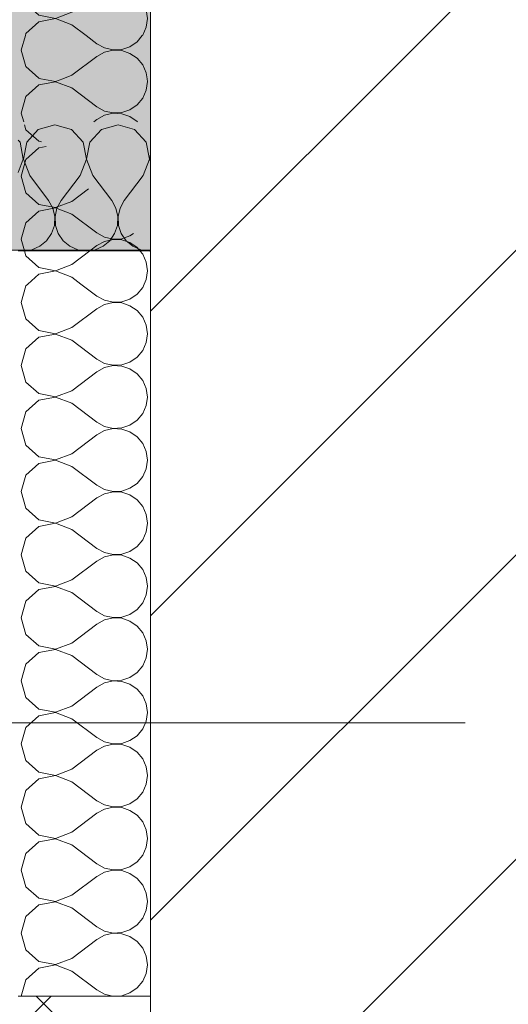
# Model space of a CAD drawing. Header units: millimetres. Extents: x -40968 to 13979, y -19284 to 4746.
# Tile 191 of 256: x -7411 to -7263, y -1421 to -1124. Entities that reach past the tile are written whole.
import ezdxf

# ---------------------------------------------------------------- set-up
doc = ezdxf.new("R2010")
doc.units = ezdxf.units.MM
doc.header["$MEASUREMENT"] = 0
doc.linetypes.add('Wipeout_Contour', pattern=[1000, 0, -1000])
for name, color, linetype in [('10_ESTR_Pilars', 7, 'Continuous'), ('12_FAÇ_Façana', 7, 'Continuous'), ('Nuevo_08_E_Envans secs', 7, 'Continuous'), ('Nuevo_14_PAV_Soft Light Grey 0554', 7, 'Continuous')]:
    doc.layers.add(name, color=color, linetype=linetype)
for name, color, linetype, lineweight in [('10_ESTR_Pilars_Pluma_Nº__20', 1, 'Continuous', 5), ('10_ESTR_Pilars_Pluma_Nº__28', 7, 'Continuous', 20), ('10_ESTR_Pilars_Pluma_Nº__42', 8, 'Continuous', 25), ('12_FAÇ_Façana_Pluma_Nº__7', 7, 'Continuous', 5), ('Nuevo_08_E_Envans secs_Pluma_Nº__1', 7, 'Continuous', 5)]:
    doc.layers.add(name, color=color, linetype=linetype, lineweight=lineweight)
for name, color, linetype, lineweight, true_color in [('12_FAÇ_Façana_Pluma_Nº__174', 7, 'Continuous', 13, 0xe4ad2c), ('Nuevo_08_E_Envans secs_Pluma_Nº__102', 7, 'Continuous', 5, 0xcccccc), ('Nuevo_14_PAV_Soft Light Grey 0554_Pluma_Nº__245', 7, 'Continuous', 13, 0xe8e8e8)]:
    doc.layers.add(name, color=color, linetype=linetype, lineweight=lineweight, true_color=true_color)

# ---------------------------------------------------------------- blocks, each defined once
blk = doc.blocks.new('Forjado_1_1', base_point=(-23046.79, -1194.06))
at = {"layer": 'Nuevo_14_PAV_Soft Light Grey 0554_Pluma_Nº__245', "linetype": 'Continuous', "lineweight": 0, "true_color": 0xe8e8e8}
h = blk.add_hatch(color=254, dxfattribs=at)
h.paths.add_polyline_path([(-23046.79, -1194.06), (-1631.11, -1193.63), (-1631.11, -6938.97), (-1556.11, -6938.97), (-1556.11, -7503.98), (-1616.26, -7503.98), (-1616.05, -11935.98), (-1564.89, -11935.98), (-1564.89, -12491.98), (-2024.11, -12491.98), (-2024.11, -12338.98), (-6997.39, -12338.98), (-6997.39, -12391.98), (-3637.68, -12391.98), (-3638.94, -13690.72), (-3644.87, -17130.96), (428.17, -17130.98), (428.89, -16788.98), (778.89, -16788.98), (778.35, -17142.97), (2622.91, -17145.82), (2623.01, -17079.79), (3389.91, -17080.98), (3389.61, -17276.98), (5489.84, -17280.21), (5489.84, -17141.49), (5763.89, -17141.49), (5763.89, -16738.98), (6378.89, -16738.98), (6378.89, -12488.98), (5778.89, -12488.98), (5779.74, -11938.87), (6782.11, -11938.85), (6782.11, -9207.42), (6082.11, -9207.42), (6016.11, -7504.98), (6016.11, -9073.42), (2073.42, -9073.42), (2073.42, -5267.32), (5998.89, -5267.32), (5998.89, -1708.98), (5884.89, -967.98), (7332.11, -967.98), (7332.11, 1999.55), (-28277.4, 1999.55), (-23028.39, 1969.01)])
h.paths.add_polyline_path([(492.89, -5267.32), (1951.42, -5267.32), (1951.42, -9073.42), (492.89, -9073.42)], flags=0)
at = {"layer": 'Nuevo_14_PAV_Soft Light Grey 0554_Pluma_Nº__245', "color": 254, "linetype": 'Continuous', "lineweight": 13, "true_color": 0xe8e8e8, "flags": 128}
blk.add_lwpolyline([(428.17, -17130.98), (-3644.87, -17130.96), (-3638.94, -13690.72), (-3637.68, -12391.98), (-6997.39, -12391.98), (-6997.39, -12338.98), (-2024.11, -12338.98), (-2024.11, -12491.98), (-1564.89, -12491.98), (-1564.89, -11935.98), (-1616.05, -11935.98), (-1616.26, -7503.98), (-1556.11, -7503.98), (-1556.11, -6938.97), (-1631.11, -6938.97), (-1631.11, -1193.63), (-23046.79, -1194.06)], dxfattribs=at)
blk = doc.blocks.new('Muro_8_1', base_point=(-7581.93, -1193.98))
at = {"layer": '12_FAÇ_Façana_Pluma_Nº__174', "linetype": 'Continuous', "lineweight": 13, "true_color": 0xe4ad2c}
h = blk.add_hatch(dxfattribs=at)
h.set_pattern_fill('SATE_Aislamiento_0001', color=42, style=0, pattern_type=2)
h.set_pattern_definition([(45, (0, 0), (-21.2132, 21.2132), []), (135, (0, 0), (21.2132, 21.2132), [])])
h.paths.add_polyline_path([(-7581.93, -1598.98), (-7371.11, -1598.98), (-7371.11, -1418.98), (-7581.93, -1418.98)])
at = {"layer": '12_FAÇ_Façana_Pluma_Nº__7', "color": 7, "linetype": 'Continuous', "lineweight": 5}
blk.add_line((-7411.11, -1418.98), (-7371.11, -1418.98), dxfattribs=at)
blk = doc.blocks.new('*X258')
at = {"layer": 'Nuevo_08_E_Envans secs_Pluma_Nº__102', "color": 254, "linetype": 'Continuous', "lineweight": 5, "true_color": 0xcccccc}
for p, q in [((-7409.15, -1155.94), (-7408.73, -1157.39)), ((-7408.73, -1157.39), (-7404.89, -1160.9)), ((-7404.89, -1160.9), (-7404.02, -1161.06)), ((-7404.89, -1162.91), (-7408.73, -1166.42)), ((-7402.61, -1162.48), (-7404.89, -1162.91)), ((-7408.73, -1166.42), (-7410.16, -1171.43)), ((-7410.16, -1171.43), (-7408.73, -1176.44)), ((-7408.73, -1176.44), (-7404.89, -1179.95)), ((-7394.92, -1179.05), (-7389.84, -1175.24)), ((-7404.89, -1179.95), (-7399.78, -1180.91)), ((-7399.78, -1180.91), (-7394.92, -1179.05)), ((-7404.89, -1181.96), (-7408.73, -1185.47)), ((-7399.78, -1180.99), (-7404.89, -1181.96)), ((-7394.92, -1182.86), (-7399.78, -1180.99)), ((-7394.92, -1182.86), (-7387.3, -1188.57)), ((-7408.73, -1185.47), (-7410.16, -1190.48)), ((-7387.3, -1188.57), (-7385, -1189.84)), ((-7377.33, -1189.47), (-7376.31, -1188.77)), ((-7410.16, -1190.48), (-7409.16, -1193.98)), ((-7385, -1191.11), (-7387.3, -1192.38)), ((-7385, -1189.84), (-7382.44, -1190.44)), ((-7382.44, -1190.51), (-7385, -1191.11)), ((-7382.44, -1190.44), (-7379.82, -1190.31)), ((-7379.82, -1190.64), (-7382.44, -1190.51)), ((-7379.82, -1190.31), (-7377.33, -1189.47)), ((-7377.33, -1191.48), (-7379.82, -1190.64)), ((-7375.16, -1192.97), (-7377.33, -1191.48)), ((-7389.43, -1193.98), (-7387.3, -1192.38)), ((-7374.33, -1193.98), (-7375.16, -1192.97))]:
    blk.add_line(p, q, dxfattribs=at)
blk = doc.blocks.new('*X259')
at = {"layer": 'Nuevo_08_E_Envans secs_Pluma_Nº__102', "color": 254, "linetype": 'Continuous', "lineweight": 5, "true_color": 0xcccccc}
for p, q in [((-7409.16, -1193.98), (-7408.73, -1195.48)), ((-7394.92, -1198.1), (-7389.43, -1193.98)), ((-7373.48, -1194.99), (-7374.33, -1193.98)), ((-7372.42, -1197.4), (-7373.48, -1194.99)), ((-7408.73, -1195.48), (-7404.89, -1198.99)), ((-7399.78, -1199.96), (-7394.92, -1198.1)), ((-7372.06, -1200), (-7372.42, -1197.4)), ((-7404.89, -1201.01), (-7408.14, -1203.98)), ((-7404.89, -1198.99), (-7399.78, -1199.96)), ((-7399.78, -1200.04), (-7404.89, -1201.01)), ((-7394.92, -1201.9), (-7399.78, -1200.04)), ((-7372.42, -1202.6), (-7372.06, -1200)), ((-7394.92, -1201.9), (-7392.16, -1203.98)), ((-7373.03, -1203.98), (-7372.42, -1202.6))]:
    blk.add_line(p, q, dxfattribs=at)
blk = doc.blocks.new('*X260')
at = {"layer": 'Nuevo_08_E_Envans secs_Pluma_Nº__102', "color": 254, "linetype": 'Continuous', "lineweight": 5, "true_color": 0xcccccc}
for p, q in [((-7408.14, -1203.98), (-7408.73, -1204.52)), ((-7392.16, -1203.98), (-7387.3, -1207.62)), ((-7373.48, -1205.01), (-7373.03, -1203.98)), ((-7408.73, -1204.52), (-7410.16, -1209.52)), ((-7377.33, -1208.52), (-7375.16, -1207.03)), ((-7375.16, -1207.03), (-7373.48, -1205.01)), ((-7410.16, -1209.52), (-7408.73, -1214.53)), ((-7387.3, -1207.62), (-7385, -1208.89)), ((-7385, -1208.89), (-7382.44, -1209.49)), ((-7382.44, -1209.56), (-7385, -1210.16)), ((-7382.44, -1209.49), (-7379.82, -1209.36)), ((-7379.82, -1209.69), (-7382.44, -1209.56)), ((-7379.82, -1209.36), (-7377.33, -1208.52)), ((-7377.33, -1210.53), (-7379.82, -1209.69)), ((-7394.92, -1217.14), (-7387.3, -1211.43)), ((-7385, -1210.16), (-7387.3, -1211.43)), ((-7375.16, -1212.02), (-7377.33, -1210.53)), ((-7373.48, -1214.04), (-7375.16, -1212.02)), ((-7408.73, -1214.53), (-7404.89, -1218.04)), ((-7372.42, -1216.45), (-7373.48, -1214.04)), ((-7404.89, -1218.04), (-7399.78, -1219.01)), ((-7399.78, -1219.01), (-7394.92, -1217.14)), ((-7372.06, -1219.05), (-7372.42, -1216.45)), ((-7404.89, -1220.05), (-7408.73, -1223.56)), ((-7399.78, -1219.09), (-7404.89, -1220.05)), ((-7394.92, -1220.95), (-7399.78, -1219.09)), ((-7394.92, -1220.95), (-7387.3, -1226.67)), ((-7373.48, -1224.05), (-7372.42, -1221.65)), ((-7372.42, -1221.65), (-7372.06, -1219.05)), ((-7408.73, -1223.56), (-7410.16, -1228.57)), ((-7375.16, -1226.08), (-7373.48, -1224.05)), ((-7387.3, -1226.67), (-7385, -1227.94)), ((-7379.82, -1228.41), (-7377.33, -1227.57)), ((-7377.33, -1227.57), (-7375.16, -1226.08)), ((-7410.16, -1228.57), (-7408.73, -1233.58)), ((-7394.92, -1236.19), (-7387.3, -1230.48)), ((-7385, -1229.2), (-7387.3, -1230.48)), ((-7385, -1227.94), (-7382.44, -1228.53)), ((-7382.44, -1228.61), (-7385, -1229.2)), ((-7382.44, -1228.53), (-7379.82, -1228.41)), ((-7379.82, -1228.74), (-7382.44, -1228.61)), ((-7377.33, -1229.58), (-7379.82, -1228.74)), ((-7375.16, -1231.06), (-7377.33, -1229.58)), ((-7408.73, -1233.58), (-7404.89, -1237.09)), ((-7373.48, -1233.09), (-7375.16, -1231.06)), ((-7372.42, -1235.49), (-7373.48, -1233.09)), ((-7399.78, -1238.06), (-7394.92, -1236.19)), ((-7372.06, -1238.1), (-7372.42, -1235.49)), ((-7404.89, -1239.1), (-7408.73, -1242.61)), ((-7404.89, -1237.09), (-7399.78, -1238.06)), ((-7399.78, -1238.13), (-7404.89, -1239.1)), ((-7394.92, -1240), (-7399.78, -1238.13)), ((-7372.42, -1240.7), (-7372.06, -1238.1)), ((-7408.73, -1242.61), (-7410.16, -1247.62)), ((-7394.92, -1240), (-7387.3, -1245.71)), ((-7373.48, -1243.1), (-7372.42, -1240.7)), ((-7377.33, -1246.61), (-7375.16, -1245.13)), ((-7375.16, -1245.13), (-7373.48, -1243.1)), ((-7410.16, -1247.62), (-7408.73, -1252.63)), ((-7387.3, -1245.71), (-7385, -1246.99)), ((-7385, -1248.25), (-7387.3, -1249.52)), ((-7385, -1246.99), (-7382.44, -1247.58)), ((-7382.44, -1247.66), (-7385, -1248.25)), ((-7382.44, -1247.58), (-7379.82, -1247.45)), ((-7379.82, -1247.78), (-7382.44, -1247.66)), ((-7379.82, -1247.45), (-7377.33, -1246.61)), ((-7377.33, -1248.62), (-7379.82, -1247.78)), ((-7375.16, -1250.11), (-7377.33, -1248.62)), ((-7394.92, -1255.24), (-7387.3, -1249.52)), ((-7373.48, -1252.14), (-7375.16, -1250.11)), ((-7408.73, -1252.63), (-7404.89, -1256.14)), ((-7372.42, -1254.54), (-7373.48, -1252.14)), ((-7372.06, -1257.14), (-7372.42, -1254.54)), ((-7404.89, -1256.14), (-7399.78, -1257.1)), ((-7399.78, -1257.18), (-7404.89, -1258.15)), ((-7399.78, -1257.1), (-7394.92, -1255.24)), ((-7394.92, -1259.05), (-7399.78, -1257.18)), ((-7372.42, -1259.75), (-7372.06, -1257.14)), ((-7404.89, -1258.15), (-7408.73, -1261.66)), ((-7394.92, -1259.05), (-7387.3, -1264.76)), ((-7373.48, -1262.15), (-7372.42, -1259.75)), ((-7408.73, -1261.66), (-7410.16, -1266.67)), ((-7375.16, -1264.17), (-7373.48, -1262.15)), ((-7387.3, -1264.76), (-7385, -1266.03)), ((-7385, -1266.03), (-7382.44, -1266.63)), ((-7382.44, -1266.63), (-7379.82, -1266.5)), ((-7379.82, -1266.5), (-7377.33, -1265.66)), ((-7377.33, -1265.66), (-7375.16, -1264.17)), ((-7410.16, -1266.67), (-7408.73, -1271.67)), ((-7394.92, -1274.29), (-7387.3, -1268.57)), ((-7385, -1267.3), (-7387.3, -1268.57)), ((-7382.44, -1266.71), (-7385, -1267.3)), ((-7379.82, -1266.83), (-7382.44, -1266.71)), ((-7377.33, -1267.67), (-7379.82, -1266.83)), ((-7375.16, -1269.16), (-7377.33, -1267.67)), ((-7373.48, -1271.18), (-7375.16, -1269.16)), ((-7408.73, -1271.67), (-7404.89, -1275.19)), ((-7372.42, -1273.59), (-7373.48, -1271.18)), ((-7404.89, -1275.19), (-7399.78, -1276.15)), ((-7399.78, -1276.15), (-7394.92, -1274.29)), ((-7372.06, -1276.19), (-7372.42, -1273.59)), ((-7404.89, -1277.2), (-7408.73, -1280.71)), ((-7399.78, -1276.23), (-7404.89, -1277.2)), ((-7394.92, -1278.1), (-7399.78, -1276.23)), ((-7394.92, -1278.1), (-7387.3, -1283.81)), ((-7372.42, -1278.79), (-7372.06, -1276.19)), ((-7408.73, -1280.71), (-7410.16, -1285.71)), ((-7375.16, -1283.22), (-7373.48, -1281.2)), ((-7373.48, -1281.2), (-7372.42, -1278.79)), ((-7387.3, -1283.81), (-7385, -1285.08)), ((-7377.33, -1284.71), (-7375.16, -1283.22)), ((-7410.16, -1285.71), (-7408.73, -1290.72)), ((-7385, -1286.35), (-7387.3, -1287.62)), ((-7385, -1285.08), (-7382.44, -1285.68)), ((-7382.44, -1285.75), (-7385, -1286.35)), ((-7382.44, -1285.68), (-7379.82, -1285.55)), ((-7379.82, -1285.88), (-7382.44, -1285.75)), ((-7379.82, -1285.55), (-7377.33, -1284.71)), ((-7377.33, -1286.72), (-7379.82, -1285.88)), ((-7375.16, -1288.21), (-7377.33, -1286.72)), ((-7394.92, -1293.33), (-7387.3, -1287.62)), ((-7373.48, -1290.23), (-7375.16, -1288.21)), ((-7372.42, -1292.64), (-7373.48, -1290.23)), ((-7408.73, -1290.72), (-7404.89, -1294.23)), ((-7372.06, -1295.24), (-7372.42, -1292.64)), ((-7404.89, -1296.24), (-7408.73, -1299.75)), ((-7404.89, -1294.23), (-7399.78, -1295.2)), ((-7399.78, -1295.28), (-7404.89, -1296.24)), ((-7399.78, -1295.2), (-7394.92, -1293.33)), ((-7394.92, -1297.14), (-7399.78, -1295.28)), ((-7372.42, -1297.84), (-7372.06, -1295.24)), ((-7394.92, -1297.14), (-7387.3, -1302.86)), ((-7373.48, -1300.25), (-7372.42, -1297.84)), ((-7408.73, -1299.75), (-7410.16, -1304.76)), ((-7375.16, -1302.27), (-7373.48, -1300.25)), ((-7410.16, -1304.76), (-7408.73, -1309.77)), ((-7387.3, -1302.86), (-7385, -1304.13)), ((-7385, -1304.13), (-7382.44, -1304.72)), ((-7382.44, -1304.8), (-7385, -1305.4)), ((-7382.44, -1304.72), (-7379.82, -1304.6)), ((-7379.82, -1304.93), (-7382.44, -1304.8)), ((-7379.82, -1304.6), (-7377.33, -1303.76)), ((-7377.33, -1305.77), (-7379.82, -1304.93)), ((-7377.33, -1303.76), (-7375.16, -1302.27)), ((-7394.92, -1312.38), (-7387.3, -1306.67)), ((-7385, -1305.4), (-7387.3, -1306.67)), ((-7375.16, -1307.26), (-7377.33, -1305.77)), ((-7373.48, -1309.28), (-7375.16, -1307.26)), ((-7408.73, -1309.77), (-7404.89, -1313.28)), ((-7372.42, -1311.68), (-7373.48, -1309.28)), ((-7404.89, -1313.28), (-7399.78, -1314.25)), ((-7399.78, -1314.25), (-7394.92, -1312.38)), ((-7372.06, -1314.29), (-7372.42, -1311.68)), ((-7404.89, -1315.29), (-7408.73, -1318.8)), ((-7399.78, -1314.32), (-7404.89, -1315.29)), ((-7394.92, -1316.19), (-7399.78, -1314.32)), ((-7394.92, -1316.19), (-7387.3, -1321.9)), ((-7373.48, -1319.29), (-7372.42, -1316.89)), ((-7372.42, -1316.89), (-7372.06, -1314.29)), ((-7408.73, -1318.8), (-7410.16, -1323.81)), ((-7375.16, -1321.32), (-7373.48, -1319.29)), ((-7387.3, -1321.9), (-7385, -1323.18)), ((-7379.82, -1323.64), (-7377.33, -1322.8)), ((-7377.33, -1322.8), (-7375.16, -1321.32)), ((-7410.16, -1323.81), (-7408.73, -1328.82)), ((-7394.92, -1331.43), (-7387.3, -1325.71)), ((-7385, -1324.44), (-7387.3, -1325.71)), ((-7385, -1323.18), (-7382.44, -1323.77)), ((-7382.44, -1323.85), (-7385, -1324.44)), ((-7382.44, -1323.77), (-7379.82, -1323.64)), ((-7379.82, -1323.98), (-7382.44, -1323.85)), ((-7377.33, -1324.81), (-7379.82, -1323.98)), ((-7375.16, -1326.3), (-7377.33, -1324.81)), ((-7408.73, -1328.82), (-7404.89, -1332.33)), ((-7373.48, -1328.33), (-7375.16, -1326.3)), ((-7372.42, -1330.73), (-7373.48, -1328.33)), ((-7399.78, -1333.29), (-7394.92, -1331.43)), ((-7372.06, -1333.33), (-7372.42, -1330.73)), ((-7404.89, -1334.34), (-7408.73, -1337.85)), ((-7404.89, -1332.33), (-7399.78, -1333.29)), ((-7399.78, -1333.37), (-7404.89, -1334.34)), ((-7394.92, -1335.24), (-7399.78, -1333.37)), ((-7372.42, -1335.94), (-7372.06, -1333.33)), ((-7408.73, -1337.85), (-7410.16, -1342.86)), ((-7394.92, -1335.24), (-7387.3, -1340.95)), ((-7373.48, -1338.34), (-7372.42, -1335.94)), ((-7377.33, -1341.85), (-7375.16, -1340.36)), ((-7375.16, -1340.36), (-7373.48, -1338.34)), ((-7410.16, -1342.86), (-7408.73, -1347.86)), ((-7387.3, -1340.95), (-7385, -1342.22)), ((-7385, -1343.49), (-7387.3, -1344.76)), ((-7385, -1342.22), (-7382.44, -1342.82)), ((-7382.44, -1342.9), (-7385, -1343.49)), ((-7382.44, -1342.82), (-7379.82, -1342.69)), ((-7379.82, -1343.02), (-7382.44, -1342.9)), ((-7379.82, -1342.69), (-7377.33, -1341.85)), ((-7377.33, -1343.86), (-7379.82, -1343.02)), ((-7394.92, -1350.48), (-7387.3, -1344.76)), ((-7375.16, -1345.35), (-7377.33, -1343.86)), ((-7373.48, -1347.37), (-7375.16, -1345.35)), ((-7408.73, -1347.86), (-7404.89, -1351.38)), ((-7372.42, -1349.78), (-7373.48, -1347.37)), ((-7404.89, -1351.38), (-7399.78, -1352.34)), ((-7399.78, -1352.42), (-7404.89, -1353.39)), ((-7399.78, -1352.34), (-7394.92, -1350.48)), ((-7394.92, -1354.29), (-7399.78, -1352.42)), ((-7372.06, -1352.38), (-7372.42, -1349.78)), ((-7372.42, -1354.98), (-7372.06, -1352.38)), ((-7404.89, -1353.39), (-7408.73, -1356.9)), ((-7394.92, -1354.29), (-7387.3, -1360)), ((-7373.48, -1357.39), (-7372.42, -1354.98)), ((-7408.73, -1356.9), (-7410.16, -1361.9)), ((-7375.16, -1359.41), (-7373.48, -1357.39)), ((-7387.3, -1360), (-7385, -1361.27)), ((-7385, -1361.27), (-7382.44, -1361.87)), ((-7379.82, -1361.74), (-7377.33, -1360.9)), ((-7377.33, -1360.9), (-7375.16, -1359.41)), ((-7410.16, -1361.9), (-7408.73, -1366.91)), ((-7394.92, -1369.52), (-7387.3, -1363.81)), ((-7385, -1362.54), (-7387.3, -1363.81)), ((-7382.44, -1361.94), (-7385, -1362.54)), ((-7382.44, -1361.87), (-7379.82, -1361.74)), ((-7379.82, -1362.07), (-7382.44, -1361.94)), ((-7377.33, -1362.91), (-7379.82, -1362.07)), ((-7375.16, -1364.4), (-7377.33, -1362.91)), ((-7373.48, -1366.42), (-7375.16, -1364.4)), ((-7408.73, -1366.91), (-7404.89, -1370.42)), ((-7372.42, -1368.83), (-7373.48, -1366.42)), ((-7404.89, -1370.42), (-7399.78, -1371.39)), ((-7399.78, -1371.39), (-7394.92, -1369.52)), ((-7372.06, -1371.43), (-7372.42, -1368.83)), ((-7404.89, -1372.43), (-7408.73, -1375.95)), ((-7399.78, -1371.47), (-7404.89, -1372.43)), ((-7394.92, -1373.33), (-7399.78, -1371.47)), ((-7394.92, -1373.33), (-7387.3, -1379.05)), ((-7372.42, -1374.03), (-7372.06, -1371.43)), ((-7408.73, -1375.95), (-7410.16, -1380.95)), ((-7375.16, -1378.46), (-7373.48, -1376.44)), ((-7373.48, -1376.44), (-7372.42, -1374.03)), ((-7387.3, -1379.05), (-7385, -1380.32)), ((-7377.33, -1379.95), (-7375.16, -1378.46)), ((-7410.16, -1380.95), (-7408.73, -1385.96)), ((-7385, -1381.59), (-7387.3, -1382.86)), ((-7385, -1380.32), (-7382.44, -1380.91)), ((-7382.44, -1380.99), (-7385, -1381.59)), ((-7382.44, -1380.91), (-7379.82, -1380.79)), ((-7379.82, -1381.12), (-7382.44, -1380.99)), ((-7379.82, -1380.79), (-7377.33, -1379.95)), ((-7377.33, -1381.96), (-7379.82, -1381.12)), ((-7375.16, -1383.45), (-7377.33, -1381.96)), ((-7394.92, -1388.57), (-7387.3, -1382.86)), ((-7373.48, -1385.47), (-7375.16, -1383.45)), ((-7408.73, -1385.96), (-7404.89, -1389.47)), ((-7372.42, -1387.87), (-7373.48, -1385.47)), ((-7372.06, -1390.48), (-7372.42, -1387.87)), ((-7404.89, -1389.47), (-7399.78, -1390.44)), ((-7399.78, -1390.51), (-7404.89, -1391.48)), ((-7399.78, -1390.44), (-7394.92, -1388.57)), ((-7394.92, -1392.38), (-7399.78, -1390.51)), ((-7372.42, -1393.08), (-7372.06, -1390.48)), ((-7404.89, -1391.48), (-7408.73, -1394.99)), ((-7394.92, -1392.38), (-7387.3, -1398.1)), ((-7373.48, -1395.48), (-7372.42, -1393.08)), ((-7408.73, -1394.99), (-7410.16, -1400)), ((-7375.16, -1397.51), (-7373.48, -1395.48)), ((-7410.16, -1400), (-7408.73, -1405.01)), ((-7387.3, -1398.1), (-7385, -1399.37)), ((-7385, -1399.37), (-7382.44, -1399.96)), ((-7382.44, -1400.04), (-7385, -1400.63)), ((-7382.44, -1399.96), (-7379.82, -1399.83)), ((-7379.82, -1400.17), (-7382.44, -1400.04)), ((-7379.82, -1399.83), (-7377.33, -1398.99)), ((-7377.33, -1401.01), (-7379.82, -1400.17)), ((-7377.33, -1398.99), (-7375.16, -1397.51)), ((-7394.92, -1407.62), (-7387.3, -1401.9)), ((-7385, -1400.63), (-7387.3, -1401.9)), ((-7375.16, -1402.49), (-7377.33, -1401.01)), ((-7373.48, -1404.52), (-7375.16, -1402.49)), ((-7408.73, -1405.01), (-7404.89, -1408.52)), ((-7372.42, -1406.92), (-7373.48, -1404.52)), ((-7404.89, -1408.52), (-7399.78, -1409.49)), ((-7399.78, -1409.49), (-7394.92, -1407.62)), ((-7372.06, -1409.52), (-7372.42, -1406.92)), ((-7404.89, -1410.53), (-7408.73, -1414.04)), ((-7399.78, -1409.56), (-7404.89, -1410.53)), ((-7394.92, -1411.43), (-7399.78, -1409.56)), ((-7394.92, -1411.43), (-7387.3, -1417.14)), ((-7373.48, -1414.53), (-7372.42, -1412.13)), ((-7372.42, -1412.13), (-7372.06, -1409.52)), ((-7408.73, -1414.04), (-7410.14, -1418.98)), ((-7375.16, -1416.55), (-7373.48, -1414.53)), ((-7387.3, -1417.14), (-7385, -1418.41)), ((-7379.82, -1418.88), (-7377.33, -1418.04)), ((-7377.33, -1418.04), (-7375.16, -1416.55)), ((-7385, -1418.41), (-7382.58, -1418.98)), ((-7381.75, -1418.98), (-7379.82, -1418.88))]:
    blk.add_line(p, q, dxfattribs=at)
blk = doc.blocks.new('*X261')
at = {"layer": 'Nuevo_08_E_Envans secs_Pluma_Nº__102', "color": 254, "linetype": 'Continuous', "lineweight": 5, "true_color": 0xcccccc}
for p, q in [((-7408.92, -1128.98), (-7410.16, -1133.33)), ((-7390.57, -1128.98), (-7387.3, -1131.43)), ((-7375.16, -1130.84), (-7373.62, -1128.98)), ((-7387.3, -1131.43), (-7385, -1132.7)), ((-7385, -1132.7), (-7382.44, -1133.29)), ((-7379.82, -1133.17), (-7377.33, -1132.33)), ((-7377.33, -1132.33), (-7375.16, -1130.84)), ((-7410.16, -1133.33), (-7408.73, -1138.34)), ((-7394.92, -1140.95), (-7387.3, -1135.24)), ((-7385, -1133.97), (-7387.3, -1135.24)), ((-7382.44, -1133.37), (-7385, -1133.97)), ((-7382.44, -1133.29), (-7379.82, -1133.17)), ((-7379.82, -1133.5), (-7382.44, -1133.37)), ((-7377.33, -1134.34), (-7379.82, -1133.5)), ((-7375.16, -1135.83), (-7377.33, -1134.34)), ((-7408.73, -1138.34), (-7404.89, -1141.85)), ((-7373.48, -1137.85), (-7375.16, -1135.83)), ((-7372.42, -1140.25), (-7373.48, -1137.85)), ((-7397.58, -1141.98), (-7394.92, -1140.95)), ((-7372.18, -1141.98), (-7372.42, -1140.25)), ((-7404.89, -1141.85), (-7404.24, -1141.98))]:
    blk.add_line(p, q, dxfattribs=at)
blk = doc.blocks.new('*X262')
at = {"layer": 'Nuevo_08_E_Envans secs_Pluma_Nº__102', "color": 254, "linetype": 'Continuous', "lineweight": 5, "true_color": 0xcccccc}
for p, q in [((-7404.89, -1143.86), (-7408.73, -1147.37)), ((-7399.78, -1142.9), (-7404.89, -1143.86)), ((-7404.24, -1141.98), (-7399.78, -1142.82)), ((-7399.78, -1142.82), (-7397.58, -1141.98)), ((-7394.92, -1144.76), (-7399.78, -1142.9)), ((-7372.42, -1145.46), (-7372.06, -1142.86)), ((-7372.06, -1142.86), (-7372.18, -1141.98)), ((-7408.73, -1147.37), (-7410.16, -1152.38)), ((-7394.92, -1144.76), (-7387.3, -1150.48)), ((-7373.48, -1147.86), (-7372.42, -1145.46)), ((-7387.3, -1150.48), (-7385, -1151.75)), ((-7377.33, -1151.38), (-7375.16, -1149.89)), ((-7375.16, -1149.89), (-7373.48, -1147.86)), ((-7410.16, -1152.38), (-7409.42, -1154.98)), ((-7385, -1153.01), (-7387.3, -1154.29)), ((-7385, -1151.75), (-7382.44, -1152.34)), ((-7382.44, -1152.42), (-7385, -1153.01)), ((-7382.44, -1152.34), (-7379.82, -1152.22)), ((-7379.82, -1152.55), (-7382.44, -1152.42)), ((-7379.82, -1152.22), (-7377.33, -1151.38)), ((-7377.33, -1153.39), (-7379.82, -1152.55)), ((-7375.16, -1154.87), (-7377.33, -1153.39)), ((-7388.22, -1154.98), (-7387.3, -1154.29)), ((-7375.08, -1154.98), (-7375.16, -1154.87))]:
    blk.add_line(p, q, dxfattribs=at)
blk = doc.blocks.new('*X263')
at = {"layer": 'Nuevo_08_E_Envans secs_Pluma_Nº__102', "color": 254, "linetype": 'Continuous', "lineweight": 5, "true_color": 0xcccccc}
for p, q in [((-7408.99, -1033.98), (-7410.16, -1038.1)), ((-7390.25, -1033.98), (-7387.3, -1036.19)), ((-7375.16, -1035.6), (-7373.81, -1033.98)), ((-7387.3, -1036.19), (-7385, -1037.46)), ((-7385, -1037.46), (-7382.44, -1038.06)), ((-7379.82, -1037.93), (-7377.33, -1037.09)), ((-7377.33, -1037.09), (-7375.16, -1035.6)), ((-7410.16, -1038.1), (-7408.73, -1043.1)), ((-7394.92, -1045.71), (-7387.3, -1040)), ((-7385, -1038.73), (-7387.3, -1040)), ((-7382.44, -1038.13), (-7385, -1038.73)), ((-7382.44, -1038.06), (-7379.82, -1037.93)), ((-7379.82, -1038.26), (-7382.44, -1038.13)), ((-7377.33, -1039.1), (-7379.82, -1038.26)), ((-7375.16, -1040.59), (-7377.33, -1039.1)), ((-7408.73, -1043.1), (-7404.89, -1046.61)), ((-7373.48, -1042.61), (-7375.16, -1040.59)), ((-7372.42, -1045.02), (-7373.48, -1042.61)), ((-7399.78, -1047.58), (-7394.92, -1045.71)), ((-7372.06, -1047.62), (-7372.42, -1045.02)), ((-7404.89, -1048.62), (-7408.73, -1052.14)), ((-7404.89, -1046.61), (-7399.78, -1047.58)), ((-7399.78, -1047.66), (-7404.89, -1048.62)), ((-7394.92, -1049.52), (-7399.78, -1047.66)), ((-7372.42, -1050.22), (-7372.06, -1047.62)), ((-7408.73, -1052.14), (-7410.16, -1057.14)), ((-7394.92, -1049.52), (-7387.3, -1055.24)), ((-7373.48, -1052.63), (-7372.42, -1050.22)), ((-7387.3, -1055.24), (-7385, -1056.51)), ((-7377.33, -1056.14), (-7375.16, -1054.65)), ((-7375.16, -1054.65), (-7373.48, -1052.63)), ((-7410.16, -1057.14), (-7408.73, -1062.15)), ((-7385, -1057.78), (-7387.3, -1059.05)), ((-7385, -1056.51), (-7382.44, -1057.1)), ((-7382.44, -1057.18), (-7385, -1057.78)), ((-7382.44, -1057.1), (-7379.82, -1056.98)), ((-7379.82, -1057.31), (-7382.44, -1057.18)), ((-7379.82, -1056.98), (-7377.33, -1056.14)), ((-7377.33, -1058.15), (-7379.82, -1057.31)), ((-7375.16, -1059.64), (-7377.33, -1058.15)), ((-7394.92, -1064.76), (-7387.3, -1059.05)), ((-7373.48, -1061.66), (-7375.16, -1059.64)), ((-7408.73, -1062.15), (-7404.89, -1065.66)), ((-7372.42, -1064.06), (-7373.48, -1061.66)), ((-7372.06, -1066.67), (-7372.42, -1064.06)), ((-7404.89, -1065.66), (-7399.78, -1066.63)), ((-7399.78, -1066.71), (-7404.89, -1067.67)), ((-7399.78, -1066.63), (-7394.92, -1064.76)), ((-7394.92, -1068.57), (-7399.78, -1066.71)), ((-7372.42, -1069.27), (-7372.06, -1066.67)), ((-7404.89, -1067.67), (-7408.73, -1071.18)), ((-7394.92, -1068.57), (-7387.3, -1074.29)), ((-7373.48, -1071.67), (-7372.42, -1069.27)), ((-7408.73, -1071.18), (-7410.16, -1076.19)), ((-7375.16, -1073.7), (-7373.48, -1071.67)), ((-7410.16, -1076.19), (-7408.73, -1081.2)), ((-7387.3, -1074.29), (-7385, -1075.56)), ((-7385, -1075.56), (-7382.44, -1076.15)), ((-7382.44, -1076.23), (-7385, -1076.82)), ((-7382.44, -1076.15), (-7379.82, -1076.02)), ((-7379.82, -1076.36), (-7382.44, -1076.23)), ((-7379.82, -1076.02), (-7377.33, -1075.19)), ((-7377.33, -1075.19), (-7375.16, -1073.7)), ((-7394.92, -1083.81), (-7387.3, -1078.1)), ((-7385, -1076.82), (-7387.3, -1078.1)), ((-7377.33, -1077.2), (-7379.82, -1076.36)), ((-7375.16, -1078.68), (-7377.33, -1077.2)), ((-7373.48, -1080.71), (-7375.16, -1078.68)), ((-7408.73, -1081.2), (-7404.89, -1084.71)), ((-7372.42, -1083.11), (-7373.48, -1080.71)), ((-7404.89, -1084.71), (-7399.78, -1085.68)), ((-7399.78, -1085.68), (-7394.92, -1083.81)), ((-7372.06, -1085.71), (-7372.42, -1083.11)), ((-7404.89, -1086.72), (-7408.73, -1090.23)), ((-7399.78, -1085.75), (-7404.89, -1086.72)), ((-7394.92, -1087.62), (-7399.78, -1085.75)), ((-7394.92, -1087.62), (-7387.3, -1093.33)), ((-7372.42, -1088.32), (-7372.06, -1085.71)), ((-7408.73, -1090.23), (-7410.16, -1095.24)), ((-7375.16, -1092.74), (-7373.48, -1090.72)), ((-7373.48, -1090.72), (-7372.42, -1088.32)), ((-7387.3, -1093.33), (-7385, -1094.6)), ((-7377.33, -1094.23), (-7375.16, -1092.74)), ((-7410.16, -1095.24), (-7408.73, -1100.25)), ((-7385, -1095.87), (-7387.3, -1097.14)), ((-7385, -1094.6), (-7382.44, -1095.2)), ((-7382.44, -1095.28), (-7385, -1095.87)), ((-7382.44, -1095.2), (-7379.82, -1095.07)), ((-7379.82, -1095.4), (-7382.44, -1095.28)), ((-7379.82, -1095.07), (-7377.33, -1094.23)), ((-7377.33, -1096.24), (-7379.82, -1095.4)), ((-7375.16, -1097.73), (-7377.33, -1096.24)), ((-7394.92, -1102.86), (-7387.3, -1097.14)), ((-7373.48, -1099.75), (-7375.16, -1097.73)), ((-7372.42, -1102.16), (-7373.48, -1099.75)), ((-7408.73, -1100.25), (-7404.89, -1103.76)), ((-7399.78, -1104.72), (-7394.92, -1102.86)), ((-7372.06, -1104.76), (-7372.42, -1102.16)), ((-7404.89, -1105.77), (-7408.73, -1109.28)), ((-7404.89, -1103.76), (-7399.78, -1104.72)), ((-7399.78, -1104.8), (-7404.89, -1105.77)), ((-7394.92, -1106.67), (-7399.78, -1104.8)), ((-7372.42, -1107.36), (-7372.06, -1104.76)), ((-7394.92, -1106.67), (-7387.3, -1112.38)), ((-7373.48, -1109.77), (-7372.42, -1107.36)), ((-7408.73, -1109.28), (-7410.16, -1114.29)), ((-7377.33, -1113.28), (-7375.16, -1111.79)), ((-7375.16, -1111.79), (-7373.48, -1109.77)), ((-7410.16, -1114.29), (-7408.73, -1119.29)), ((-7387.3, -1112.38), (-7385, -1113.65)), ((-7385, -1113.65), (-7382.44, -1114.25)), ((-7382.44, -1114.32), (-7385, -1114.92)), ((-7382.44, -1114.25), (-7379.82, -1114.12)), ((-7379.82, -1114.45), (-7382.44, -1114.32)), ((-7379.82, -1114.12), (-7377.33, -1113.28)), ((-7377.33, -1115.29), (-7379.82, -1114.45)), ((-7394.92, -1121.9), (-7387.3, -1116.19)), ((-7385, -1114.92), (-7387.3, -1116.19)), ((-7375.16, -1116.78), (-7377.33, -1115.29)), ((-7373.48, -1118.8), (-7375.16, -1116.78)), ((-7408.73, -1119.29), (-7404.89, -1122.8)), ((-7372.42, -1121.21), (-7373.48, -1118.8)), ((-7404.89, -1122.8), (-7399.78, -1123.77)), ((-7399.78, -1123.77), (-7394.92, -1121.9)), ((-7372.06, -1123.81), (-7372.42, -1121.21)), ((-7372.42, -1126.41), (-7372.06, -1123.81)), ((-7404.89, -1124.81), (-7408.73, -1128.33)), ((-7399.78, -1123.85), (-7404.89, -1124.81)), ((-7394.92, -1125.71), (-7399.78, -1123.85)), ((-7394.92, -1125.71), (-7390.57, -1128.98)), ((-7373.48, -1128.82), (-7372.42, -1126.41)), ((-7408.73, -1128.33), (-7408.92, -1128.98)), ((-7373.62, -1128.98), (-7373.48, -1128.82))]:
    blk.add_line(p, q, dxfattribs=at)
blk = doc.blocks.new('Muro_97_1', base_point=(-7371.11, -1033.98))
at = {"layer": '12_FAÇ_Façana_Pluma_Nº__7', "color": 7, "linetype": 'Continuous', "lineweight": 5}
blk.add_line((-7411.11, -1418.98), (-7371.11, -1418.98), dxfattribs=at)
at = {"layer": 'Nuevo_08_E_Envans secs_Pluma_Nº__1', "color": 7, "linetype": 'Continuous', "lineweight": 5, "flags": 128}
for points in [[(-7371.11, -1193.98), (-7411.11, -1193.98)], [(-7411.11, -1193.98), (-7371.11, -1193.98)]]:
    blk.add_lwpolyline(points, dxfattribs=at)
at = {"layer": 'Nuevo_08_E_Envans secs', "color": 7, "lineweight": 20}
for name in ['*X263', '*X261', '*X262', '*X258', '*X259', '*X260']:
    blk.add_blockref(name, (0, 0), dxfattribs=at)
blk = doc.blocks.new('*X498')
at = {"layer": 'Nuevo_08_E_Envans secs_Pluma_Nº__102', "color": 254, "linetype": 'Continuous', "lineweight": 5, "true_color": 0xcccccc}
for p, q in [((-7400, -1155.93), (-7405.01, -1157.35)), ((-7394.99, -1157.35), (-7400, -1155.93)), ((-7380.95, -1155.93), (-7385.96, -1157.35)), ((-7375.95, -1157.35), (-7380.95, -1155.93)), ((-7405.01, -1157.35), (-7408.52, -1161.19)), ((-7391.48, -1161.19), (-7394.99, -1157.35)), ((-7385.96, -1157.35), (-7389.47, -1161.19)), ((-7372.43, -1161.19), (-7375.95, -1157.35)), ((-7410.53, -1161.19), (-7411.11, -1160.56)), ((-7409.56, -1166.31), (-7410.53, -1161.19)), ((-7408.52, -1161.19), (-7409.49, -1166.31)), ((-7390.51, -1166.31), (-7391.48, -1161.19)), ((-7389.47, -1161.19), (-7390.44, -1166.31)), ((-7371.47, -1166.31), (-7372.43, -1161.19)), ((-7371.11, -1164.82), (-7371.39, -1166.31)), ((-7411.11, -1170.33), (-7409.56, -1166.31)), ((-7409.49, -1166.31), (-7407.62, -1171.17)), ((-7392.38, -1171.17), (-7390.51, -1166.31)), ((-7390.44, -1166.31), (-7388.57, -1171.17)), ((-7373.33, -1171.17), (-7371.47, -1166.31)), ((-7371.39, -1166.31), (-7371.11, -1167.04)), ((-7407.62, -1171.17), (-7401.9, -1178.79)), ((-7392.38, -1171.17), (-7398.1, -1178.79)), ((-7388.57, -1171.17), (-7382.86, -1178.79)), ((-7373.33, -1171.17), (-7379.05, -1178.79)), ((-7400.63, -1181.08), (-7401.9, -1178.79)), ((-7398.1, -1178.79), (-7399.37, -1181.08)), ((-7381.59, -1181.08), (-7382.86, -1178.79)), ((-7379.05, -1178.79), (-7380.32, -1181.08)), ((-7400.04, -1183.64), (-7400.63, -1181.08)), ((-7399.37, -1181.08), (-7399.96, -1183.64)), ((-7380.99, -1183.64), (-7381.59, -1181.08)), ((-7380.32, -1181.08), (-7380.91, -1183.64)), ((-7400.17, -1186.27), (-7400.04, -1183.64)), ((-7399.96, -1183.64), (-7399.83, -1186.27)), ((-7381.12, -1186.27), (-7380.99, -1183.64)), ((-7380.91, -1183.64), (-7380.79, -1186.27)), ((-7402.49, -1190.92), (-7401.01, -1188.76)), ((-7401.01, -1188.76), (-7400.17, -1186.27)), ((-7399.83, -1186.27), (-7398.99, -1188.76)), ((-7398.99, -1188.76), (-7397.51, -1190.92)), ((-7383.45, -1190.92), (-7381.96, -1188.76)), ((-7381.96, -1188.76), (-7381.12, -1186.27)), ((-7380.79, -1186.27), (-7379.95, -1188.76)), ((-7379.95, -1188.76), (-7378.46, -1190.92)), ((-7404.52, -1192.6), (-7402.49, -1190.92)), ((-7397.51, -1190.92), (-7395.48, -1192.6)), ((-7385.47, -1192.6), (-7383.45, -1190.92)), ((-7378.46, -1190.92), (-7376.44, -1192.6)), ((-7411.11, -1193.8), (-7409.52, -1194.02)), ((-7409.52, -1194.02), (-7406.92, -1193.66)), ((-7406.92, -1193.66), (-7404.52, -1192.6)), ((-7395.48, -1192.6), (-7393.08, -1193.66)), ((-7393.08, -1193.66), (-7390.48, -1194.02)), ((-7390.48, -1194.02), (-7387.87, -1193.66)), ((-7387.87, -1193.66), (-7385.47, -1192.6)), ((-7376.44, -1192.6), (-7374.03, -1193.66)), ((-7374.03, -1193.66), (-7371.43, -1194.02)), ((-7371.43, -1194.02), (-7371.11, -1193.98))]:
    blk.add_line(p, q, dxfattribs=at)
blk = doc.blocks.new('Muro_153_1', base_point=(-7581.93, -1128.98))
at = {"layer": 'Nuevo_08_E_Envans secs', "color": 7, "lineweight": 20}
blk.add_blockref('*X498', (0, 0), dxfattribs=at)
blk = doc.blocks.new('Pilar_5_1', base_point=(-7196.11, -1336.48))
at = {"color": 254, "linetype": 'Wipeout_Contour', "lineweight": 0, "ltscale": 29301.079086}
blk.add_wipeout([(-7371.11, -1638.98), (-7021.11, -1638.98), (-7021.11, -1033.98), (-7371.11, -1033.98)], dxfattribs=at).dxf.layer = '10_ESTR_Pilars'
at = {"layer": '10_ESTR_Pilars_Pluma_Nº__42', "linetype": 'Continuous', "lineweight": 25}
h = blk.add_hatch(dxfattribs=at)
h.set_pattern_fill('00_GCT_trama_45º_e1_400__05', color=8, style=0, pattern_type=2)
h.set_pattern_definition([(45, (0, 0), (-45.96194, 45.96194), [])])
h.paths.add_polyline_path([(-7371.11, -1638.98), (-7021.11, -1638.98), (-7021.11, -1033.98), (-7371.11, -1033.98)])
at = {"layer": '10_ESTR_Pilars_Pluma_Nº__20', "color": 1, "linetype": 'Continuous', "lineweight": 5}
blk.add_line((-7276.11, -1336.48), (-7451.11, -1336.48), dxfattribs=at)
at = {"layer": '10_ESTR_Pilars_Pluma_Nº__28', "color": 7, "linetype": 'Continuous', "lineweight": 20, "flags": 128}
blk.add_lwpolyline([(-7371.11, -1638.98), (-7021.11, -1638.98), (-7021.11, -1033.98), (-7371.11, -1033.98)], close=True, dxfattribs=at)

msp = doc.modelspace()

# ---------------------------------------------------------------- block references
at = {"layer": '12_FAÇ_Façana', "color": 7, "lineweight": 20}
msp.add_blockref('Muro_8_1', (-7581.93, -1193.98), dxfattribs=at)
at = {"layer": 'Nuevo_14_PAV_Soft Light Grey 0554', "color": 254, "linetype": 'Continuous', "lineweight": 13, "true_color": 0xe8e8e8}
msp.add_blockref('Forjado_1_1', (-23046.79, -1194.06), dxfattribs=at)

# ---------------------------------------------------------------- next in the draw order: block references
at = {"layer": 'Nuevo_08_E_Envans secs', "color": 7, "lineweight": 20}
msp.add_blockref('Muro_97_1', (-7371.11, -1033.98), dxfattribs=at)

# ---------------------------------------------------------------- next in the draw order: block references
msp.add_blockref('Muro_153_1', (-7581.93, -1128.98), dxfattribs=at)

# ---------------------------------------------------------------- next in the draw order: block references
at = {"layer": '10_ESTR_Pilars', "color": 7, "lineweight": 20}
msp.add_blockref('Pilar_5_1', (-7196.11, -1336.48), dxfattribs=at)

doc.saveas('drawing.dxf')
